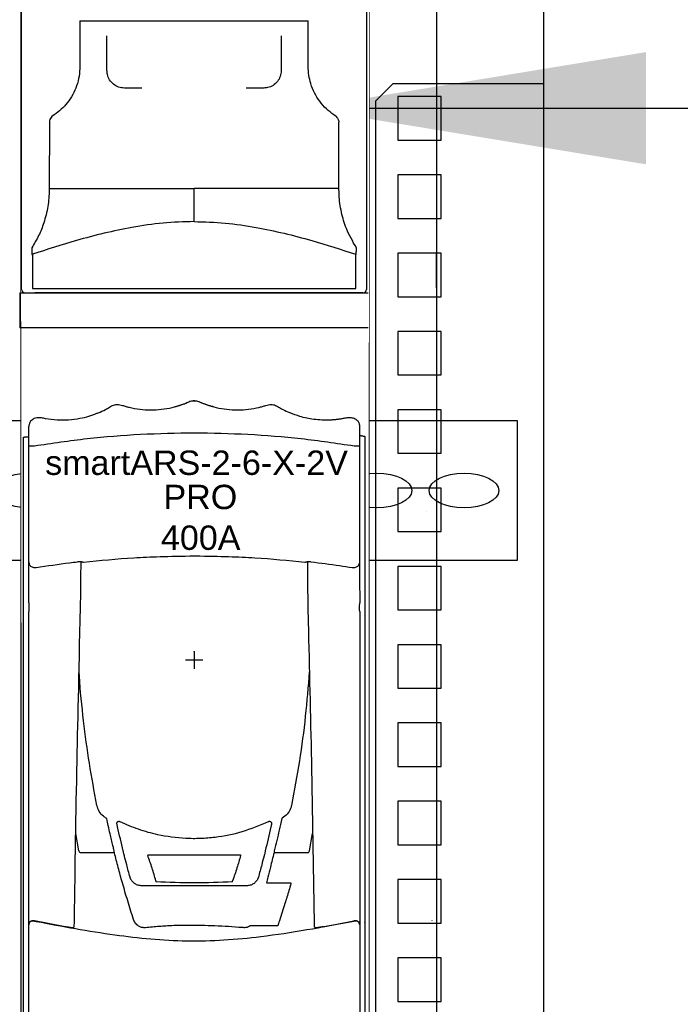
# Model space of a CAD drawing. Header units: millimetres. Extents: x -11513 to 3649, y 2330 to 12522.
# Tile 32 of 75: x -9678 to -9484, y 8431 to 8719. Entities that reach past the tile are written whole.
import ezdxf
from ezdxf.lldxf.tags import DXFTag

# ---------------------------------------------------------------- set-up
doc = ezdxf.new("R2010")
doc.units = ezdxf.units.MM
for name, color, linetype in [('Aparatura', 7, 'Continuous'), ('Rozłączniki listwowe', 7, 'Continuous'), ('WG1-00-901-0001-', 7, 'Continuous'), ('WG1-00-923-0035_', 7, 'Continuous')]:
    doc.layers.add(name, color=color, linetype=linetype)
doc.styles.get("Standard").update_dxf_attribs({"font": 'arial.ttf'})
tags = doc.linetypes.add('CENTER2', pattern=[28.575, 19.05, -3.175, 3.175, -3.175]).pattern_tags.tags
tags[10:11] = [DXFTag(74, 4), DXFTag(75, 0), DXFTag(340, '0'), DXFTag(46, 0.0), DXFTag(50, 0.0), DXFTag(44, 0.0), DXFTag(45, 0.0)]
tags[8:9] = [DXFTag(74, 4), DXFTag(75, 0), DXFTag(340, '0'), DXFTag(46, 0.0), DXFTag(50, 0.0), DXFTag(44, 0.0), DXFTag(45, 0.0)]
tags[6:7] = [DXFTag(74, 4), DXFTag(75, 0), DXFTag(340, '0'), DXFTag(46, 0.0), DXFTag(50, 0.0), DXFTag(44, 0.0), DXFTag(45, 0.0)]
tags[4:5] = [DXFTag(74, 4), DXFTag(75, 0), DXFTag(340, '0'), DXFTag(46, 0.0), DXFTag(50, 0.0), DXFTag(44, 0.0), DXFTag(45, 0.0)]
doc.dimstyles.new('ISO-25', dxfattribs={"dimtxt": 2.5, "dimasz": 2.5, "dimexe": 1.25, "dimexo": 0.625, "dimtad": 1, "dimtxsty": 'Standard', "dimcen": 2.5, "dimadec": 0, "dimazin": 0, "dimtfac": 1, "dimtmove": 0, "dimatfit": 3, "dimfxl": 0, "dimarcsym": 0})

# ---------------------------------------------------------------- blocks, each defined once
blk = doc.blocks.new('wspornik rozłączników')
at = {"layer": 'Aparatura', "linetype": 'Continuous'}
blk.add_lwpolyline([(0, 0), (780, 0), (780, 40), (0, 40)], close=True, dxfattribs=at)
for centre in [(639.68, 20), (664.68, 20), (689.68, 20), (714.68, 20), (739.68, 20), (764.68, 20)]:
    blk.add_ellipse(centre, major_axis=(10, 0), ratio=0.5, dxfattribs=at)
blk = doc.blocks.new('rozmieszczenie aparatury cz siłowa')
blk.add_line((800, 152.11), (800, 966.3))
at = {"layer": 'Aparatura', "linetype": 'Continuous'}
blk.add_line((769.22, 40.94), (769.22, 1115.94), dxfattribs=at)
at = {"layer": 'Aparatura', "color": 254, "lineweight": 5}
blk.add_line((769.02, 917.62), (769.02, 907.62), dxfattribs=at)
at = {"layer": 'Aparatura'}
for p, q in [((767.91, 726.06), (767.91, 726.09)), ((767.91, 715.99), (767.91, 716)), ((767.91, 715.99), (767.91, 715.99))]:
    blk.add_line(p, q, dxfattribs=at)
at = {"layer": 'Aparatura', "lineweight": 30}
blk.add_arc((766.38, 843.42), 0.000402, 45.4006, 90.9976, dxfattribs=at)
at = {"layer": 'WG1-00-901-0001-', "color": 7, "linetype": 'Continuous'}
for p, q in [((800, 845), (800, 1199.37)), ((800, 0), (800, 845))]:
    blk.add_line(p, q, dxfattribs=at)
at = {"layer": 'WG1-00-923-0035_', "color": 7, "linetype": 'Continuous'}
for p, q in [((751.76, 961.3), (756.75, 966.3)), ((756.75, 966.3), (800, 966.3)), ((751.76, 157.11), (751.76, 961.3)), ((770.49, 962.55), (758, 962.55)), ((758, 962.55), (758, 950.06)), ((770.49, 950.06), (770.49, 962.55)), ((758, 950.06), (770.49, 950.06)), ((758, 940.07), (758, 927.59)), ((770.49, 940.07), (758, 940.07)), ((770.49, 927.59), (770.49, 940.07)), ((758, 927.59), (770.49, 927.59)), ((758, 917.6), (758, 905.11)), ((770.49, 917.6), (758, 917.6)), ((770.49, 905.11), (770.49, 917.6)), ((758, 905.11), (770.49, 905.11)), ((758, 895.12), (758, 882.63)), ((770.49, 895.12), (758, 895.12)), ((770.49, 882.63), (770.49, 895.12)), ((758, 882.63), (770.49, 882.63)), ((770.49, 872.64), (758, 872.64)), ((758, 872.64), (758, 860.15)), ((770.49, 860.15), (770.49, 872.64)), ((758, 860.15), (770.49, 860.15)), ((758, 850.16), (758, 837.68)), ((770.49, 850.16), (758, 850.16)), ((770.49, 837.68), (770.49, 850.16)), ((758, 837.68), (770.49, 837.68)), ((758, 827.69), (758, 815.2)), ((770.49, 827.69), (758, 827.69)), ((770.49, 815.2), (770.49, 827.69)), ((758, 815.2), (770.49, 815.2)), ((758, 805.21), (758, 792.72)), ((770.49, 805.21), (758, 805.21)), ((770.49, 792.72), (770.49, 805.21)), ((758, 792.72), (770.49, 792.72)), ((758, 782.73), (758, 770.24)), ((770.49, 782.73), (758, 782.73)), ((770.49, 770.24), (770.49, 782.73)), ((758, 770.24), (770.49, 770.24)), ((758, 760.25), (758, 747.77)), ((770.49, 760.25), (758, 760.25)), ((770.49, 747.77), (770.49, 760.25)), ((758, 747.77), (770.49, 747.77)), ((770.49, 737.78), (758, 737.78)), ((758, 737.78), (758, 725.29)), ((770.49, 725.29), (770.49, 737.78)), ((758, 725.29), (770.49, 725.29)), ((758, 715.3), (758, 702.81)), ((770.49, 715.3), (758, 715.3)), ((770.49, 702.81), (770.49, 715.3)), ((758, 702.81), (770.49, 702.81))]:
    blk.add_line(p, q, dxfattribs=at)
at = {"layer": 'WG1-00-923-0035_', "color": 7, "linetype": 'CENTER2'}
blk.add_line((800, 152.11), (800, 966.3), dxfattribs=at)
blk.add_blockref('wspornik rozłączników', (12.36, 829.46))
blk = doc.blocks.new('ARS400-6-2V 400A PRO góra')
blk.add_line((-2168.35, 5321.82), (-2168.35, 5321.82))
at = {"layer": 'Aparatura'}
for p, q in [((-2168.06, 5435.18), (-2168.06, 4757.49)), ((-2068.06, 4757.49), (-2068.06, 5435.18))]:
    blk.add_line(p, q, dxfattribs=at)
at = {"layer": 'Aparatura', "color": 254, "lineweight": 5}
for p, q in [((-2168.35, 5321.82), (-2168.35, 5311.82)), ((-2068.35, 5311.82), (-2068.35, 5321.82))]:
    blk.add_line(p, q, dxfattribs=at)
blk.add_wipeout([(-2168.06, 5435.18), (-2167.31, 4757.28), (-2068.35, 4757.28), (-2068.06, 5435.18)]).dxf.layer = 'Rozłączniki listwowe'
blk.add_line((-2168.35, 5321.82), (-2068.35, 5321.82))
at = {"layer": 'Aparatura'}
for p, q in [((-2167.79, 5322.82), (-2167.79, 5433.82)), ((-2068.79, 5433.82), (-2068.79, 5322.82)), ((-2151.06, 5399.94), (-2085.51, 5399.94)), ((-2143.29, 5385.62), (-2143.29, 5395.62)), ((-2093.29, 5395.62), (-2093.29, 5385.62)), ((-2133.29, 5380.62), (-2138.29, 5380.62)), ((-2098.29, 5380.62), (-2103.29, 5380.62)), ((-2159.83, 5370.85), (-2159.88, 5351.82)), ((-2158.42, 5372.9), (-2159.09, 5372.4)), ((-2077.48, 5372.4), (-2078.15, 5372.9)), ((-2118.29, 5342.27), (-2118.29, 5351.82)), ((-2164.86, 5332.85), (-2164.71, 5332.88)), ((-2164.71, 5332.88), (-2164.71, 5323.08)), ((-2071.87, 5323.08), (-2071.87, 5332.88)), ((-2071.87, 5332.88), (-2071.71, 5332.85)), ((-2164.71, 5323.08), (-2071.87, 5323.08)), ((-2166.79, 5321.82), (-2163.99, 5321.82)), ((-2069.79, 5321.82), (-2163.99, 5321.82)), ((-2068.35, 5311.82), (-2168.35, 5311.82)), ((-2167.24, 5171.82), (-2167.24, 5280.33)), ((-2069.24, 5280.59), (-2069.24, 5171.82)), ((-2167.24, 5140.01), (-2167.24, 5171.82)), ((-2143.37, 5170.89), (-2143.53, 5170.99)), ((-2092.95, 5170.99), (-2093.12, 5170.89)), ((-2069.24, 5171.82), (-2069.24, 5141.11)), ((-2151.37, 5161.59), (-2152.23, 5166.62)), ((-2085.11, 5161.59), (-2084.26, 5166.62)), ((-2141.24, 5161.66), (-2141.32, 5162)), ((-2141.15, 5161.04), (-2150.86, 5161.04)), ((-2085.62, 5161.04), (-2095.34, 5161.04)), ((-2129.25, 5153.01), (-2129.25, 5152.72)), ((-2107.24, 5152.72), (-2107.24, 5153.01)), ((-2152.66, 5141.09), (-2152.64, 5142.2)), ((-2083.84, 5142.2), (-2083.83, 5141.21)), ((-2167.24, 5130.29), (-2167.24, 5140.01)), ((-2153.04, 5139.53), (-2152.93, 5139.62)), ((-2152.93, 5139.62), (-2152.75, 5139.77)), ((-2152.75, 5139.77), (-2152.74, 5139.84)), ((-2152.74, 5139.84), (-2152.71, 5139.98)), ((-2152.71, 5139.98), (-2152.68, 5140.1)), ((-2152.68, 5140.1), (-2152.66, 5141.09)), ((-2083.83, 5141.21), (-2083.8, 5140.1)), ((-2083.8, 5140.1), (-2083.78, 5139.98)), ((-2083.78, 5139.98), (-2083.75, 5139.84)), ((-2083.75, 5139.84), (-2083.73, 5139.77)), ((-2083.72, 5139.76), (-2083.73, 5139.77)), ((-2083.45, 5139.53), (-2083.72, 5139.76)), ((-2069.24, 5141.04), (-2069.24, 5141.11)), ((-2069.24, 5141.04), (-2069.24, 5130.3)), ((-2167.24, 5130.27), (-2167.24, 5130.29)), ((-2167.24, 5092.3), (-2167.24, 5120.2)), ((-2167.24, 5120.2), (-2167.24, 5120.2)), ((-2167.24, 5120.2), (-2167.24, 5120.2)), ((-2069.24, 5120.2), (-2069.24, 5095.31)), ((-2069.24, 5120.2), (-2069.24, 5120.2)), ((-2069.24, 5120.2), (-2069.24, 5120.2))]:
    blk.add_line(p, q, dxfattribs=at)
at = {"layer": 'Aparatura', "color": 254, "lineweight": 5}
blk.add_line((-2068.35, 5321.82), (-2168.35, 5321.82), dxfattribs=at)
at = {"layer": 'Aparatura', "lineweight": 30}
for p, q in [((-2071.61, 5285.29), (-2071.65, 5285.34)), ((-2071.65, 5285.34), (-2071.64, 5285.34)), ((-2166.24, 5280.48), (-2165.71, 5280.48)), ((-2070.24, 5280.74), (-2070.78, 5280.74)), ((-2165.71, 5247.62), (-2165.71, 5277.92)), ((-2165.71, 5277.92), (-2165.71, 5277.92)), ((-2070.77, 5277.92), (-2070.77, 5247.62)), ((-2070.77, 5277.92), (-2070.77, 5277.92)), ((-2165.74, 5239.89), (-2165.74, 5247.28)), ((-2150.77, 5239.97), (-2150.73, 5244.59)), ((-2150.04, 5244.41), (-2150.08, 5244.42)), ((-2086.4, 5244.43), (-2086.45, 5244.41)), ((-2070.82, 5244.39), (-2070.82, 5239.89)), ((-2165.74, 5232.82), (-2165.74, 5239.89)), ((-2150.81, 5235.58), (-2150.78, 5238.65)), ((-2150.78, 5238.63), (-2150.77, 5239.97)), ((-2070.82, 5239.89), (-2070.74, 5232.82)), ((-2165.74, 5140.43), (-2165.74, 5230.3)), ((-2085.64, 5231.49), (-2085.53, 5227.33)), ((-2070.74, 5230.3), (-2070.74, 5140.43)), ((-2165.74, 5140.36), (-2165.74, 5140.43)), ((-2165.74, 5114.99), (-2165.74, 5140.36)), ((-2164.33, 5141.54), (-2164.33, 5141.54)), ((-2164.07, 5141.49), (-2164.33, 5141.54)), ((-2155.3, 5139.86), (-2164.07, 5141.49)), ((-2081.19, 5139.86), (-2072.42, 5141.49)), ((-2072.16, 5141.54), (-2072.42, 5141.49)), ((-2072.16, 5141.54), (-2072.16, 5141.54)), ((-2070.74, 5140.43), (-2070.74, 5140.36)), ((-2070.74, 5140.36), (-2070.74, 5114.99))]:
    blk.add_line(p, q, dxfattribs=at)
at = {"layer": 'Aparatura', "color": 30}
for p, q in [((-2118.24, 5218.89), (-2118.24, 5218.92)), ((-2118.24, 5218.87), (-2118.24, 5213.87)), ((-2115.74, 5216.37), (-2120.74, 5216.37))]:
    blk.add_line(p, q, dxfattribs=at)
at = {"layer": 'Aparatura', "lineweight": 30}
for centre, radius, start, end in [((-2163.81, 5283.73), 1.85, 127.2762, 174.4368), ((-2165.71, 5247.62), 0.000402, 89.0024, 134.5994), ((-2070.77, 5247.62), 0.000402, 45.4006, 90.9976), ((-2164.54, 5140.36), 1.2, 79.5329, 179.9775), ((-2071.94, 5140.36), 1.2, 0.0225, 100.4671)]:
    blk.add_arc(centre, radius, start, end, dxfattribs=at)
at = {"layer": 'Aparatura'}
for centre, start, end in [((-2149.9, 5162.44), 209.9944, 235.5862), ((-2086.58, 5162.44), 304.4118, 330.0048)]:
    blk.add_arc(centre, 1.7, start, end, dxfattribs=at)
for centre, major_axis, start_param, end_param in [((-2166.79, 5322.82), (-0.992, -0.124), 6.15885, 7.729622), ((-2069.79, 5322.82), (-0.992, 0.124), 1.695156, 3.265928)]:
    blk.add_ellipse(centre, major_axis=major_axis, ratio=0.999901, start_param=start_param, end_param=end_param, dxfattribs=at)
for points, knots in [([(-2151.06, 5399.94), (-2151.06, 5399.27), (-2151.06, 5395.94), (-2151.06, 5391.56), (-2151.06, 5387.86), (-2151.06, 5386.82)], [0, 0, 0, 0, 0.152477, 0.762386, 1, 1, 1, 1]), ([(-2085.51, 5386.82), (-2085.51, 5387.49), (-2085.51, 5390.82), (-2085.51, 5395.19), (-2085.51, 5398.9), (-2085.51, 5399.94)], [0, 0, 0, 0, 0.152477, 0.762386, 1, 1, 1, 1]), ([(-2151.06, 5386.82), (-2151.1, 5385.89), (-2151.2, 5384.01), (-2151.92, 5381.27), (-2153.07, 5378.67), (-2154.59, 5376.4), (-2156.38, 5374.43), (-2157.74, 5373.42), (-2158.42, 5372.9)], [0, 0, 0, 0, 0.169609, 0.344171, 0.513868, 0.688473, 0.842453, 1, 1, 1, 1]), ([(-2138.29, 5380.62), (-2138.85, 5380.68), (-2139.98, 5380.79), (-2141.48, 5381.65), (-2142.61, 5382.93), (-2143.2, 5384.33), (-2143.26, 5385.26), (-2143.29, 5385.62)], [0, 0, 0, 0, 0.215358, 0.430722, 0.645877, 0.860459, 1, 1, 1, 1]), ([(-2093.29, 5385.62), (-2093.34, 5385.06), (-2093.45, 5383.94), (-2094.31, 5382.44), (-2095.57, 5381.31), (-2096.98, 5380.71), (-2097.91, 5380.65), (-2098.29, 5380.62)], [0, 0, 0, 0, 0.213862, 0.427715, 0.641853, 0.856611, 1, 1, 1, 1]), ([(-2078.15, 5372.9), (-2078.89, 5373.46), (-2080.4, 5374.6), (-2082.26, 5376.76), (-2083.78, 5379.2), (-2084.79, 5381.73), (-2085.4, 5384.31), (-2085.48, 5385.98), (-2085.51, 5386.82)], [0, 0, 0, 0, 0.171373, 0.347697, 0.518931, 0.695208, 0.845888, 1, 1, 1, 1]), ([(-2159.09, 5372.4), (-2159.26, 5372.23), (-2159.58, 5371.9), (-2159.8, 5371.33), (-2159.82, 5370.98), (-2159.83, 5370.85)], [0, 0, 0, 0, 0.393617, 0.787311, 1, 1, 1, 1]), ([(-2077.48, 5372.4), (-2077.33, 5372.25), (-2077.02, 5371.93), (-2076.78, 5371.37), (-2076.75, 5371), (-2076.74, 5370.85)], [0, 0, 0, 0, 0.356687, 0.7530689, 1, 1, 1, 1]), ([(-2076.69, 5351.82), (-2076.7, 5355.21), (-2076.72, 5361.56), (-2076.74, 5367.9), (-2076.74, 5370.85)], [0, 0, 0, 0, 0.534545, 1, 1, 1, 1]), ([(-2159.88, 5351.82), (-2159.88, 5351.69), (-2159.88, 5349.95), (-2160.16, 5346.55), (-2161.26, 5342.13), (-2162.83, 5338.16), (-2164.19, 5335.92), (-2164.88, 5334.79)], [0, 0, 0, 0, 0.021464, 0.284858, 0.556088, 0.776146, 1, 1, 1, 1]), ([(-2159.88, 5351.82), (-2156.44, 5351.82), (-2149.57, 5351.82), (-2139.18, 5351.82), (-2128.75, 5351.82), (-2121.77, 5351.82), (-2118.29, 5351.82)], [0, 0, 0, 0, 0.249214, 0.498741, 0.749212, 1, 1, 1, 1]), ([(-2076.69, 5351.82), (-2080.54, 5351.82), (-2088.26, 5351.82), (-2102.13, 5351.82), (-2112.15, 5351.82), (-2118.29, 5351.82)], [0, 0, 0, 0, 0.279332, 0.559308, 1, 1, 1, 1]), ([(-2071.7, 5334.79), (-2072.73, 5336.57), (-2074.57, 5339.75), (-2076.1, 5344.96), (-2076.66, 5348.9), (-2076.68, 5351.22), (-2076.69, 5351.82)], [0, 0, 0, 0, 0.348062, 0.620672, 0.901495, 1, 1, 1, 1]), ([(-2118.29, 5342.27), (-2121.26, 5342.18), (-2127.24, 5342.01), (-2135.86, 5340.73), (-2144.14, 5338.98), (-2153.7, 5336.47), (-2160.51, 5334.25), (-2164.71, 5332.88)], [0, 0, 0, 0, 0.187609, 0.376801, 0.548896, 0.721453, 1, 1, 1, 1]), ([(-2118.29, 5342.27), (-2115.31, 5342.18), (-2109.33, 5342.01), (-2100.71, 5340.73), (-2092.43, 5338.98), (-2082.87, 5336.47), (-2076.07, 5334.25), (-2071.87, 5332.88)], [0, 0, 0, 0, 0.187609, 0.376801, 0.548896, 0.721453, 1, 1, 1, 1]), ([(-2164.88, 5334.79), (-2164.87, 5334.4), (-2164.87, 5333.75), (-2164.86, 5333.11), (-2164.86, 5332.85)], [0, 0, 0, 0, 0.602009, 1, 1, 1, 1]), ([(-2071.71, 5332.85), (-2071.71, 5333.11), (-2071.7, 5333.75), (-2071.7, 5334.4), (-2071.7, 5334.79)], [0, 0, 0, 0, 0.397991, 1, 1, 1, 1]), ([(-2167.24, 5280.33), (-2167.24, 5280.33), (-2167.24, 5280.35), (-2167.22, 5280.37), (-2167.1, 5280.41), (-2166.87, 5280.45), (-2166.58, 5280.48), (-2166.35, 5280.48), (-2166.24, 5280.48)], [0, 0, 0, 0, 0.007498, 0.148625, 0.363602, 0.576405, 0.788185, 1, 1, 1, 1]), ([(-2070.24, 5280.74), (-2070.13, 5280.74), (-2069.91, 5280.73), (-2069.61, 5280.71), (-2069.38, 5280.67), (-2069.27, 5280.63), (-2069.24, 5280.6), (-2069.24, 5280.59), (-2069.24, 5280.59)], [0, 0, 0, 0, 0.211943, 0.423853, 0.63674, 0.851706, 0.992417, 1, 1, 1, 1]), ([(-2165.74, 5232.82), (-2165.74, 5232.5), (-2165.73, 5232.08), (-2165.72, 5231.31), (-2165.74, 5230.78), (-2165.74, 5230.39), (-2165.74, 5230.3)], [0, 0, 0, 0, 0.390269, 0.507114, 0.888448, 1, 1, 1, 1]), ([(-2146.18, 5174.67), (-2146.93, 5178.7), (-2148.45, 5186.75), (-2150.06, 5199.13), (-2151.02, 5208), (-2151.25, 5212.81), (-2151.27, 5213.34)], [0, 0, 0, 0, 0.314735, 0.630013, 0.95928, 1, 1, 1, 1]), ([(-2085.2, 5213.03), (-2085.55, 5208.78), (-2086.24, 5200.22), (-2087.94, 5187.42), (-2089.52, 5178.92), (-2090.31, 5174.67)], [0, 0, 0, 0, 0.33049, 0.664925, 1, 1, 1, 1]), ([(-2143.53, 5170.99), (-2143.81, 5171.16), (-2144.59, 5171.68), (-2145.64, 5172.9), (-2146, 5174.08), (-2146.18, 5174.67)], [0, 0, 0, 0, 0.211127, 0.605633, 1, 1, 1, 1]), ([(-2090.31, 5174.67), (-2090.39, 5174.36), (-2090.62, 5173.45), (-2091.45, 5172.07), (-2092.45, 5171.35), (-2092.95, 5170.99)], [0, 0, 0, 0, 0.209577, 0.604721, 1, 1, 1, 1]), ([(-2141.32, 5162), (-2141.41, 5162.37), (-2141.78, 5163.89), (-2142.32, 5166.17), (-2142.91, 5168.77), (-2143.22, 5170.21), (-2143.37, 5170.89)], [0, 0, 0, 0, 0.126146, 0.513676, 0.772012, 1, 1, 1, 1]), ([(-2140.44, 5169.39), (-2140.45, 5169.45), (-2140.47, 5169.59), (-2140.41, 5169.79), (-2140.29, 5169.95), (-2140.12, 5170.07), (-2139.92, 5170.12), (-2139.74, 5170.11), (-2139.64, 5170.07), (-2139.6, 5170.06)], [0, 0, 0, 0, 0.151027, 0.302045, 0.453532, 0.605379, 0.757136, 0.908395, 1, 1, 1, 1]), ([(-2139.6, 5170.06), (-2137.86, 5169.3), (-2134.35, 5167.76), (-2128.01, 5166.04), (-2121.98, 5165.23), (-2116.44, 5165.19), (-2111, 5165.63), (-2104.33, 5166.93), (-2099.39, 5169.01), (-2096.89, 5170.06)], [0, 0, 0, 0, 0.129088, 0.259929, 0.445353, 0.540835, 0.636317, 0.815744, 1, 1, 1, 1]), ([(-2096.89, 5170.06), (-2096.82, 5170.08), (-2096.69, 5170.13), (-2096.49, 5170.11), (-2096.3, 5170.03), (-2096.15, 5169.89), (-2096.05, 5169.71), (-2096.02, 5169.54), (-2096.03, 5169.43), (-2096.04, 5169.39)], [0, 0, 0, 0, 0.150385, 0.300761, 0.451557, 0.602957, 0.75472, 0.906432, 1, 1, 1, 1]), ([(-2093.12, 5170.89), (-2093.36, 5169.79), (-2094.03, 5166.7), (-2094.77, 5163.63), (-2095.25, 5161.66)], [0, 0, 0, 0, 0.357639, 1, 1, 1, 1]), ([(-2138.62, 5161.66), (-2138.9, 5162.8), (-2139.46, 5165.06), (-2140.06, 5167.64), (-2140.38, 5169.08), (-2140.44, 5169.39)], [0, 0, 0, 0, 0.441425, 0.882848, 1, 1, 1, 1]), ([(-2096.04, 5169.39), (-2096.11, 5169.08), (-2096.43, 5167.64), (-2097.02, 5165.07), (-2097.58, 5162.8), (-2097.86, 5161.66)], [0, 0, 0, 0, 0.116755, 0.558377, 1, 1, 1, 1]), ([(-2141.15, 5161.04), (-2141.17, 5161.13), (-2141.2, 5161.31), (-2141.23, 5161.54), (-2141.24, 5161.66)], [0, 0, 0, 0, 0.486569, 1, 1, 1, 1]), ([(-2138.6, 5161.5), (-2138.61, 5161.55), (-2138.62, 5161.61), (-2138.62, 5161.66), (-2138.62, 5161.66)], [0, 0, 0, 0, 0.999645, 1, 1, 1, 1]), ([(-2138.51, 5161.04), (-2138.51, 5161.04), (-2138.52, 5161.1), (-2138.55, 5161.24), (-2138.58, 5161.41), (-2138.6, 5161.5)], [0, 0, 0, 0, 0.000113, 0.470663, 1, 1, 1, 1]), ([(-2097.86, 5161.66), (-2098.1, 5160.54), (-2098.36, 5159.53), (-2098.78, 5157.93), (-2099.34, 5155.83), (-2099.69, 5154.57), (-2099.88, 5153.91)], [0, 0, 0, 0, 0.085956, 0.467382, 0.721157, 1, 1, 1, 1]), ([(-2095.25, 5161.66), (-2095.26, 5161.55), (-2095.29, 5161.32), (-2095.32, 5161.13), (-2095.34, 5161.04)], [0, 0, 0, 0, 0.490759, 1, 1, 1, 1]), ([(-2135.66, 5141.9), (-2136.23, 5143.71), (-2137.38, 5147.32), (-2138.83, 5152.3), (-2140.11, 5156.93), (-2140.8, 5159.66), (-2141.15, 5161.04)], [0, 0, 0, 0, 0.261354, 0.522677, 0.760258, 1, 1, 1, 1]), ([(-2138.43, 5160.74), (-2138.43, 5160.75), (-2138.46, 5160.85), (-2138.49, 5160.95), (-2138.51, 5161.04)], [0, 0, 0, 0, 0.102168, 1, 1, 1, 1]), ([(-2136.61, 5153.91), (-2136.62, 5153.98), (-2136.82, 5154.65), (-2137.17, 5155.91), (-2137.71, 5157.95), (-2138.13, 5159.55), (-2138.39, 5160.55), (-2138.43, 5160.74)], [0, 0, 0, 0, 0.027983, 0.281063, 0.534132, 0.914497, 1, 1, 1, 1]), ([(-2131.58, 5160.45), (-2127.14, 5160.45), (-2120.22, 5160.45), (-2111.33, 5160.45), (-2106.88, 5160.45), (-2104.91, 5160.45)], [0, 0, 0, 0, 0.5000096, 0.7782313, 1, 1, 1, 1]), ([(-2131.58, 5160.45), (-2131.58, 5160.39), (-2131.58, 5160.33), (-2131.58, 5160.28), (-2131.58, 5160.27)], [0, 0, 0, 0, 0.934347, 1, 1, 1, 1]), ([(-2129.25, 5153.01), (-2129.6, 5154.25), (-2130.33, 5156.79), (-2131.16, 5159.1), (-2131.58, 5160.27)], [0, 0, 0, 0, 0.491137, 1, 1, 1, 1]), ([(-2104.91, 5160.27), (-2105.25, 5159.11), (-2105.92, 5156.77), (-2106.8, 5154.26), (-2107.24, 5153.01)], [0, 0, 0, 0, 0.49892, 1, 1, 1, 1]), ([(-2104.91, 5160.45), (-2104.91, 5160.39), (-2104.91, 5160.33), (-2104.91, 5160.28), (-2104.91, 5160.27)], [0, 0, 0, 0, 0.915627, 1, 1, 1, 1]), ([(-2095.34, 5161.04), (-2095.68, 5159.69), (-2096.25, 5157.44), (-2097, 5154.51), (-2097.38, 5152.99), (-2097.52, 5152.47)], [0, 0, 0, 0, 0.497835, 0.826462, 1, 1, 1, 1]), ([(-2133.31, 5151.59), (-2133.64, 5151.62), (-2134.32, 5151.67), (-2135.25, 5152.12), (-2136.02, 5152.79), (-2136.42, 5153.44), (-2136.57, 5153.83), (-2136.61, 5153.91)], [0, 0, 0, 0, 0.2219, 0.443281, 0.673914, 0.932804, 1, 1, 1, 1]), ([(-2099.88, 5153.91), (-2099.91, 5153.83), (-2100.06, 5153.44), (-2100.47, 5152.79), (-2101.24, 5152.12), (-2102.16, 5151.67), (-2102.84, 5151.62), (-2103.18, 5151.59)], [0, 0, 0, 0, 0.066817, 0.325764, 0.556659, 0.778064, 1, 1, 1, 1]), ([(-2103.18, 5151.59), (-2106.41, 5151.59), (-2112.86, 5151.59), (-2122.91, 5151.59), (-2129.72, 5151.59), (-2133.31, 5151.59)], [0, 0, 0, 0, 0.321694, 0.64305, 1, 1, 1, 1]), ([(-2107.24, 5152.72), (-2110.9, 5152.57), (-2118.24, 5152.26), (-2125.57, 5152.57), (-2129.25, 5152.72)], [0, 0, 0, 0, 0.499211, 1, 1, 1, 1]), ([(-2097.52, 5152.47), (-2097.19, 5152.47), (-2095.52, 5152.47), (-2093.16, 5152.47), (-2091.13, 5152.47), (-2090.43, 5152.47)], [0, 0, 0, 0, 0.140613, 0.703079, 1, 1, 1, 1]), ([(-2090.43, 5152.47), (-2090.45, 5152.39), (-2090.66, 5151.65), (-2091.23, 5149.68), (-2092.3, 5146.16), (-2093.32, 5142.98), (-2094.03, 5140.84), (-2094.19, 5140.35), (-2094.27, 5140.13)], [0, 0, 0, 0, 0.019446, 0.190779, 0.496469, 0.887318, 0.947729, 1, 1, 1, 1]), ([(-2133.77, 5139.8), (-2133.92, 5139.88), (-2134.44, 5140.14), (-2135.19, 5140.82), (-2135.5, 5141.55), (-2135.66, 5141.9)], [0, 0, 0, 0, 0.167831, 0.587629, 1, 1, 1, 1]), ([(-2153.04, 5139.53), (-2153.07, 5139.53), (-2153.12, 5139.52), (-2153.48, 5139.56), (-2153.99, 5139.64), (-2154.63, 5139.74), (-2155.07, 5139.82), (-2155.3, 5139.86)], [0, 0, 0, 0, 0.1986576, 0.3973008, 0.5965042, 0.7977691, 1, 1, 1, 1]), ([(-2133.77, 5139.8), (-2133.77, 5139.8), (-2133.44, 5139.72), (-2132.43, 5139.59), (-2130.1, 5139.89), (-2127.56, 5140.05), (-2125.69, 5140.19), (-2125.14, 5140.23)], [0, 0, 0, 0, 0.001478, 0.117176, 0.349199, 0.809863, 1, 1, 1, 1]), ([(-2125.14, 5140.23), (-2124.8, 5140.24), (-2123.14, 5140.27), (-2118.86, 5140.31), (-2112.29, 5140.27), (-2107.08, 5139.88), (-2104.48, 5139.68)], [0, 0, 0, 0, 0.048329, 0.24165, 0.620078, 1, 1, 1, 1]), ([(-2104.48, 5139.68), (-2104.14, 5139.67), (-2103.61, 5139.64), (-2103.03, 5139.73), (-2102.78, 5139.78), (-2102.72, 5139.8), (-2102.71, 5139.8)], [0, 0, 0, 0, 0.5662797, 0.8876288, 0.9927702, 1, 1, 1, 1]), ([(-2102.14, 5140.13), (-2102.17, 5140.11), (-2102.35, 5139.98), (-2102.55, 5139.88), (-2102.71, 5139.8)], [0, 0, 0, 0, 0.160807, 1, 1, 1, 1]), ([(-2094.27, 5140.13), (-2095.58, 5140.13), (-2098.2, 5140.13), (-2100.82, 5140.13), (-2102.14, 5140.13)], [0, 0, 0, 0, 0.499337, 1, 1, 1, 1]), ([(-2081.19, 5139.86), (-2081.42, 5139.82), (-2081.87, 5139.74), (-2082.52, 5139.63), (-2083.03, 5139.56), (-2083.37, 5139.52), (-2083.42, 5139.53), (-2083.45, 5139.53)], [0, 0, 0, 0, 0.205448, 0.410951, 0.614901, 0.816191, 1, 1, 1, 1]), ([(-2167.24, 5120.2), (-2167.24, 5120.24), (-2167.24, 5120.81), (-2167.24, 5122.54), (-2167.24, 5125.87), (-2167.24, 5128.65), (-2167.24, 5130.27)], [0, 0, 0, 0, 0.012523, 0.168534, 0.514973, 1, 1, 1, 1]), ([(-2069.24, 5130.3), (-2069.24, 5128.51), (-2069.24, 5125.28), (-2069.24, 5121.98), (-2069.24, 5120.24), (-2069.24, 5120.2)], [0, 0, 0, 0, 0.473746, 0.987525, 1, 1, 1, 1])]:
    blk.add_open_spline(points, degree=3, knots=knots, dxfattribs=at)
at = {"layer": 'Aparatura', "lineweight": 30}
for points, knots in [([(-2145.82, 5287.34), (-2145.1, 5287.66), (-2143.97, 5288.16), (-2142.81, 5288.83), (-2142.18, 5289.24), (-2141.49, 5289.6), (-2140.3, 5289.89), (-2138.99, 5289.58), (-2137.86, 5289.2), (-2136.22, 5288.78), (-2133.86, 5288.35), (-2130.76, 5288.16), (-2127.65, 5288.32), (-2124.62, 5288.83), (-2122.2, 5289.53), (-2120.71, 5290.12), (-2120, 5290.42), (-2119.36, 5290.73), (-2118.29, 5290.94), (-2117.21, 5290.76), (-2116.54, 5290.45), (-2115.83, 5290.14), (-2114.33, 5289.55), (-2111.92, 5288.84), (-2108.89, 5288.33), (-2105.78, 5288.16), (-2102.68, 5288.34), (-2100.32, 5288.77), (-2098.68, 5289.19), (-2097.56, 5289.55), (-2096.27, 5289.89), (-2095.07, 5289.64), (-2094.37, 5289.27), (-2093.73, 5288.86), (-2092.61, 5288.21), (-2091.52, 5287.73), (-2090.84, 5287.43)], [0, 0, 0, 0, 0.0423884, 0.0664179, 0.0725222, 0.0836283, 0.1066676, 0.1344006, 0.1520723, 0.1697376, 0.2229949, 0.2769114, 0.3309633, 0.3842883, 0.4367973, 0.4629738, 0.4695288, 0.477521, 0.500882, 0.5243258, 0.5329903, 0.539548, 0.565731, 0.6182483, 0.671576, 0.7256275, 0.7795418, 0.8327909, 0.8504523, 0.8681187, 0.8950832, 0.9184327, 0.929864, 0.9361894, 0.9602307, 1, 1, 1, 1]), ([(-2112.7, 5289.12), (-2113.03, 5289.19), (-2113.7, 5289.34), (-2114.65, 5289.66), (-2115.56, 5289.99), (-2116.49, 5290.38), (-2117.75, 5290.91), (-2119.33, 5290.74), (-2120.66, 5290.07), (-2121.88, 5289.65), (-2122.99, 5289.29), (-2123.72, 5289.1), (-2124.02, 5289.03)], [0, 0, 0, 0, 0.085009, 0.171868, 0.253498, 0.329899, 0.431684, 0.593299, 0.704973, 0.810592, 0.919677, 1, 1, 1, 1]), ([(-2145.9, 5287.29), (-2146.02, 5287.24), (-2147.64, 5286.5), (-2150.47, 5285.75), (-2154.32, 5285.24), (-2157.64, 5285.23), (-2160.02, 5285.52), (-2161.51, 5285.8), (-2162.22, 5285.98), (-2163.02, 5286.01), (-2163.82, 5285.84), (-2164.44, 5285.61), (-2164.75, 5285.36), (-2164.93, 5285.2)], [0, 0, 0, 0, 0.0199228, 0.2792592, 0.4478836, 0.6170928, 0.7875504, 0.816158, 0.8497824, 0.9001018, 0.937496, 0.9752043, 1, 1, 1, 1]), ([(-2071.64, 5285.34), (-2071.66, 5285.36), (-2072.02, 5285.62), (-2072.86, 5285.93), (-2074.08, 5286.04), (-2075.19, 5285.75), (-2076.23, 5285.58), (-2077.22, 5285.44), (-2078.25, 5285.33), (-2080.5, 5285.2), (-2083.77, 5285.36), (-2087.63, 5286.13), (-2089.82, 5287), (-2090.76, 5287.38)], [0, 0, 0, 0, 0.01101, 0.072293, 0.13279, 0.19466, 0.244474, 0.294653, 0.346957, 0.401453, 0.636715, 0.842688, 1, 1, 1, 1]), ([(-2165.71, 5277.92), (-2165.71, 5278.53), (-2165.71, 5279.57), (-2165.71, 5280.84), (-2165.7, 5281.67), (-2165.7, 5282.32), (-2165.69, 5282.82), (-2165.68, 5283.17), (-2165.68, 5283.35), (-2165.68, 5283.44), (-2165.68, 5283.48), (-2165.67, 5283.5)], [0, 0, 0, 0, 0.298771, 0.499604, 0.633447, 0.728995, 0.847673, 0.920684, 0.96194, 0.981807, 1, 1, 1, 1]), ([(-2165.67, 5283.5), (-2165.67, 5283.6), (-2165.67, 5283.74), (-2165.66, 5283.87), (-2165.65, 5283.91)], [0, 0, 0, 0, 0.704756, 1, 1, 1, 1]), ([(-2071.64, 5285.34), (-2071.53, 5285.25), (-2071.3, 5285.07), (-2071.05, 5284.7), (-2070.92, 5284.37), (-2070.87, 5284.16), (-2070.84, 5284.02), (-2070.83, 5283.9), (-2070.82, 5283.74), (-2070.81, 5283.61), (-2070.81, 5283.51)], [0, 0, 0, 0, 0.152949, 0.306524, 0.465521, 0.511247, 0.568609, 0.665896, 0.765854, 1, 1, 1, 1]), ([(-2070.81, 5283.51), (-2070.81, 5283.49), (-2070.81, 5283.44), (-2070.81, 5283.34), (-2070.8, 5283.17), (-2070.8, 5282.82), (-2070.79, 5282.33), (-2070.78, 5281.69), (-2070.78, 5280.85), (-2070.77, 5279.57), (-2070.77, 5278.54), (-2070.77, 5277.92)], [0, 0, 0, 0, 0.018899, 0.039086, 0.080314, 0.152685, 0.269934, 0.364628, 0.498532, 0.700653, 1, 1, 1, 1]), ([(-2164.13, 5277.91), (-2159.08, 5278.66), (-2149, 5280.15), (-2133.65, 5281.34), (-2118.24, 5281.77), (-2102.84, 5281.34), (-2087.48, 5280.15), (-2077.41, 5278.66), (-2072.36, 5277.91)], [0, 0, 0, 0, 0.167076, 0.333659, 0.5, 0.666341, 0.832924, 1, 1, 1, 1]), ([(-2165.71, 5277.92), (-2165.69, 5277.91), (-2165.65, 5277.91), (-2165.3, 5277.91), (-2164.78, 5277.91), (-2164.34, 5277.91), (-2164.13, 5277.91)], [0, 0, 0, 0, 0.240786, 0.493857, 0.746929, 1, 1, 1, 1]), ([(-2072.36, 5277.91), (-2072.14, 5277.91), (-2071.7, 5277.91), (-2071.18, 5277.91), (-2070.84, 5277.91), (-2070.79, 5277.91), (-2070.77, 5277.92)], [0, 0, 0, 0, 0.2530713, 0.5061426, 0.7592138, 1, 1, 1, 1]), ([(-2165.65, 5244.18), (-2165.65, 5244.21), (-2165.66, 5244.31), (-2165.67, 5244.44), (-2165.68, 5244.68), (-2165.69, 5245.06), (-2165.7, 5245.59), (-2165.71, 5246.19), (-2165.71, 5246.86), (-2165.71, 5247.35), (-2165.71, 5247.62)], [0, 0, 0, 0, 0.029032, 0.116157, 0.236636, 0.385765, 0.545512, 0.697233, 0.826566, 1, 1, 1, 1]), ([(-2070.77, 5247.62), (-2070.77, 5247.35), (-2070.77, 5246.87), (-2070.78, 5246.19), (-2070.78, 5245.59), (-2070.79, 5245.06), (-2070.8, 5244.68), (-2070.81, 5244.44), (-2070.82, 5244.31), (-2070.83, 5244.21), (-2070.84, 5244.18)], [0, 0, 0, 0, 0.173438, 0.302772, 0.454493, 0.614239, 0.763367, 0.883845, 0.970969, 1, 1, 1, 1]), ([(-2165.65, 5244.18), (-2165.61, 5244.03), (-2165.54, 5243.73), (-2165.24, 5243.38), (-2164.82, 5243.13), (-2164.32, 5242.98), (-2163.95, 5242.96), (-2163.63, 5242.96)], [0, 0, 0, 0, 0.232386, 0.448594, 0.638017, 0.818835, 1, 1, 1, 1]), ([(-2163.63, 5242.96), (-2160.41, 5243.45), (-2156.48, 5244.05), (-2152.51, 5244.52), (-2151.75, 5244.61)], [0, 0, 0, 0, 0.80902, 1, 1, 1, 1]), ([(-2150.08, 5244.42), (-2150.11, 5244.44), (-2150.17, 5244.47), (-2150.44, 5244.54), (-2150.82, 5244.61), (-2151.28, 5244.65), (-2151.59, 5244.62), (-2151.75, 5244.61)], [0, 0, 0, 0, 0.186686, 0.400314, 0.60324, 0.80155, 1, 1, 1, 1]), ([(-2118.04, 5246.2), (-2125.98, 5246.09), (-2135.66, 5245.86), (-2145.23, 5244.9), (-2150.03, 5244.41)], [0, 0, 0, 0, 0.4986323, 1, 1, 1, 1]), ([(-2086.45, 5244.41), (-2091.23, 5244.9), (-2100.8, 5245.86), (-2110.47, 5246.09), (-2118.04, 5246.2)], [0, 0, 0, 0, 0.498632, 1, 1, 1, 1]), ([(-2084.73, 5244.61), (-2084.85, 5244.62), (-2085.13, 5244.64), (-2085.58, 5244.62), (-2086, 5244.55), (-2086.3, 5244.47), (-2086.37, 5244.44), (-2086.4, 5244.43)], [0, 0, 0, 0, 0.145634, 0.358466, 0.574443, 0.787148, 1, 1, 1, 1]), ([(-2085.76, 5244.58), (-2085.75, 5244.46), (-2085.74, 5243.16), (-2085.71, 5240.16), (-2085.69, 5237.28), (-2085.68, 5235.57)], [0, 0, 0, 0, 0.041503, 0.431702, 1, 1, 1, 1]), ([(-2084.73, 5244.61), (-2081.98, 5244.27), (-2078.02, 5243.77), (-2074.1, 5243.15), (-2072.86, 5242.96)], [0, 0, 0, 0, 0.695633, 1, 1, 1, 1]), ([(-2072.86, 5242.96), (-2072.54, 5242.96), (-2072.16, 5242.98), (-2071.66, 5243.13), (-2071.25, 5243.38), (-2070.95, 5243.73), (-2070.87, 5244.03), (-2070.84, 5244.18)], [0, 0, 0, 0, 0.181165, 0.361984, 0.551406, 0.767614, 1, 1, 1, 1]), ([(-2152.64, 5142.2), (-2152.41, 5157.26), (-2151.97, 5185.64), (-2151.28, 5214.01), (-2150.81, 5235.58)], [0, 0, 0, 0, 0.530604, 1, 1, 1, 1]), ([(-2085.68, 5235.57), (-2085.67, 5235.27), (-2085.66, 5233.92), (-2085.65, 5232.56), (-2085.64, 5231.49)], [0, 0, 0, 0, 0.215867, 1, 1, 1, 1]), ([(-2070.74, 5230.3), (-2070.75, 5230.62), (-2070.76, 5231.04), (-2070.77, 5231.81), (-2070.75, 5232.34), (-2070.74, 5232.73), (-2070.74, 5232.82)], [0, 0, 0, 0, 0.390269, 0.507114, 0.888448, 1, 1, 1, 1]), ([(-2085.53, 5227.33), (-2085.21, 5214.01), (-2084.51, 5185.64), (-2084.08, 5157.26), (-2083.84, 5142.2)], [0, 0, 0, 0, 0.469399, 1, 1, 1, 1]), ([(-2165.74, 5140.43), (-2165.74, 5140.43), (-2165.74, 5140.54), (-2165.7, 5140.82), (-2165.49, 5141.2), (-2165.11, 5141.46), (-2164.71, 5141.58), (-2164.46, 5141.56), (-2164.33, 5141.54)], [0, 0, 0, 0, 0.0031412, 0.189602, 0.4911947, 0.7104898, 0.8548502, 1, 1, 1, 1]), ([(-2164.33, 5141.54), (-2164.32, 5141.54), (-2164.3, 5141.53), (-2164.16, 5141.49), (-2163.96, 5141.45), (-2163.77, 5141.41), (-2163.65, 5141.39), (-2163.63, 5141.38)], [0, 0, 0, 0, 0.229934, 0.459774, 0.692076, 0.928215, 1, 1, 1, 1]), ([(-2163.63, 5141.38), (-2159.88, 5140.68), (-2152.37, 5139.27), (-2141.41, 5137.5), (-2130.74, 5136.25), (-2120.27, 5135.65), (-2109.69, 5135.94), (-2098.19, 5137.05), (-2085.92, 5138.93), (-2077.21, 5140.57), (-2072.86, 5141.38)], [0, 0, 0, 0, 0.125522, 0.251121, 0.364073, 0.47696, 0.592889, 0.708894, 0.854304, 1, 1, 1, 1]), ([(-2072.86, 5141.38), (-2072.77, 5141.4), (-2072.59, 5141.44), (-2072.37, 5141.48), (-2072.21, 5141.52), (-2072.16, 5141.54), (-2072.16, 5141.54), (-2072.16, 5141.54)], [0, 0, 0, 0, 0.23894, 0.477989, 0.715403, 0.949002, 1, 1, 1, 1]), ([(-2072.16, 5141.54), (-2072.03, 5141.56), (-2071.77, 5141.58), (-2071.38, 5141.46), (-2071, 5141.2), (-2070.78, 5140.82), (-2070.74, 5140.54), (-2070.74, 5140.43), (-2070.74, 5140.43)], [0, 0, 0, 0, 0.14515, 0.28951, 0.508805, 0.810398, 0.996859, 1, 1, 1, 1])]:
    blk.add_open_spline(points, degree=3, knots=knots, dxfattribs=at)
at = {"linetype": 'Continuous'}
for s, p in [('smartARS-2-6-X-2V', (-2161.04, 5269.55)), ('PRO', (-2127.07, 5259.72)), ('400A', (-2127.8, 5248.03))]:
    blk.add_text(s, height=7, dxfattribs=at).set_placement(p)

msp = doc.modelspace()

# ---------------------------------------------------------------- block references
at = {"xscale": 1.02, "yscale": 1.02, "zscale": 1.02}
msp.add_blockref('rozmieszczenie aparatury cz siłowa', (-10340.19, 7714.97), dxfattribs=at)

# ---------------------------------------------------------------- leaders
msp.add_leader([(-9594.28, 8693.37), (-9066.66, 8693.37)], dimstyle='ISO-25', override={"dimasz": 100})

# ---------------------------------------------------------------- next in the draw order: block references
at = {"layer": 'Rozłączniki listwowe', "xscale": 1.02, "yscale": 1.02, "zscale": 1.02}
msp.add_blockref('ARS400-6-2V 400A PRO góra', (-7466, 3211.05), dxfattribs=at)

doc.saveas('drawing.dxf')
